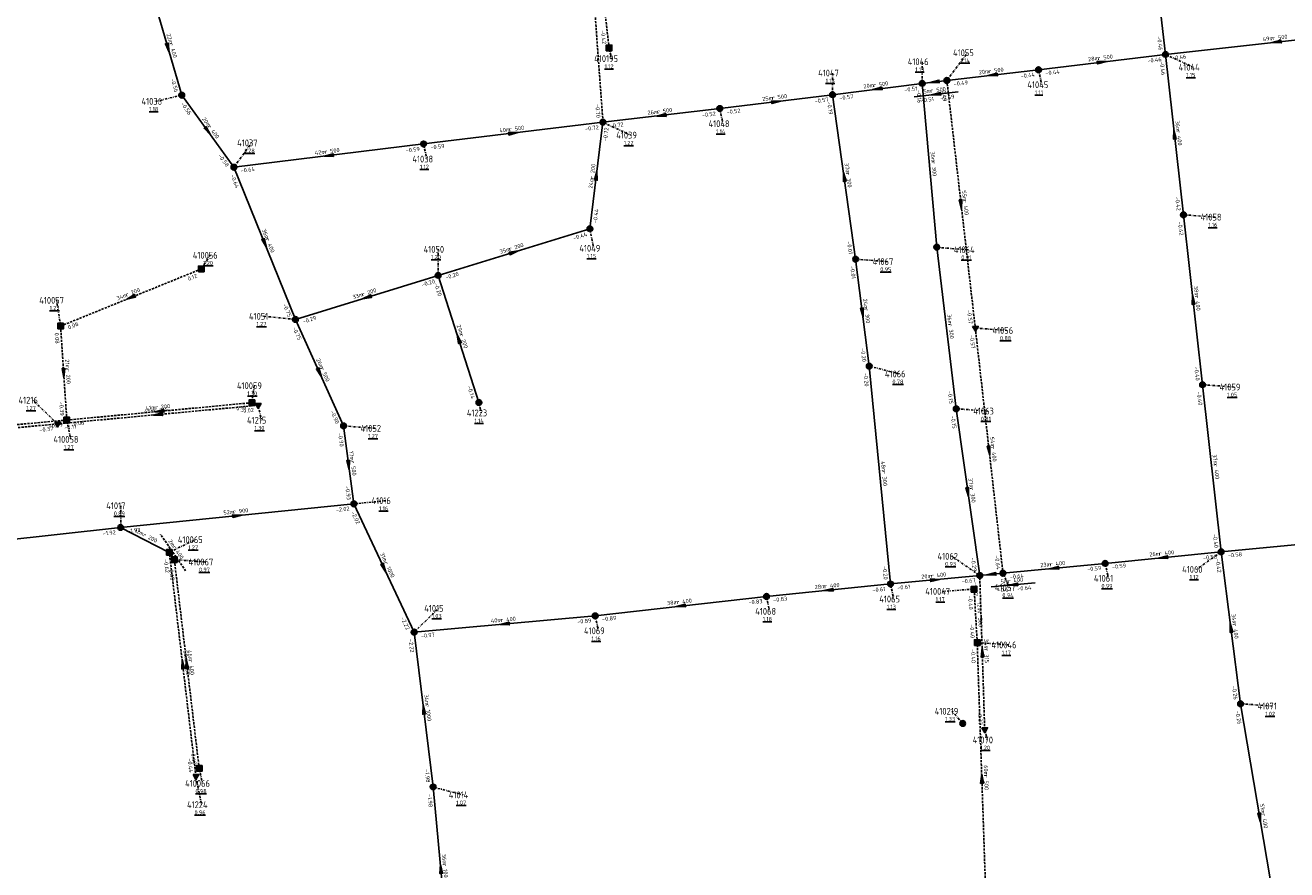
# Model space of a CAD drawing. Extents: x 188323 to 208361, y 565368 to 574910.
# Tile 167 of 256: x 202520 to 202799, y 569151 to 569338. Entities that reach past the tile are written whole.
import ezdxf

# ---------------------------------------------------------------- set-up
doc = ezdxf.new("R2010")
doc.units = 0
doc.linetypes.add('DASHDOT', pattern=[1, 0.5, -0.25, 0, -0.25])
doc.linetypes.add('DASHED', pattern=[0.75, 0.5, -0.25])
doc.layers.get('0').update_dxf_attribs({"linetype": 'CONTINUOUS'})
for name, color, linetype in [('RIO-AFM', 7, 'CONTINUOUS'), ('RIO-BOK', 7, 'CONTINUOUS'), ('RIO-DET', 7, 'CONTINUOUS'), ('RIO-KNP', 7, 'CONTINUOUS'), ('RIO-KNR', 7, 'CONTINUOUS'), ('RIO-LAG_0B', 7, 'CONTINUOUS'), ('RIO-LAG_1B', 7, 'DASHED'), ('RIO-LAG_2B', 7, 'DASHED'), ('RIO-LEN', 7, 'CONTINUOUS'), ('RIO-MVD', 1, 'CONTINUOUS'), ('RIO-VRB', 6, 'DASHDOT'), ('RIO-VRH', 7, 'CONTINUOUS')]:
    doc.layers.add(name, color=color, linetype=linetype)
doc.styles.add('RIO-TXT', font='isocp.shx')

# ---------------------------------------------------------------- blocks, each defined once
blk = doc.blocks.new('L_VHR')
blk.add_lwpolyline([(-0.5, 0), (0.5, 0), (-0.5, 0.15), (-0.5, -0.15), (0.5, 0)])
blk = doc.blocks.new('K_IPR')
blk.add_lwpolyline([(-0.5, -0.5), (0.5, -0.5), (0.5, 0.5), (-0.5, 0.5)], close=True)
blk.add_solid([(-0.5, 0.5), (0.5, 0.5), (-0.5, -0.5), (0.5, -0.5)])
at = {"style": 'RIO-TXT', "flags": 1}
blk.add_attdef('KNOOPNAAM', (2, 2), '', height=1, dxfattribs=at)
blk = doc.blocks.new('K_IPG')
blk.add_circle((0, 0), 0.5)
for points in [[(0, 0), (-0.5, 0), (-0.433013, 0.25)], [(0, 0), (-0.433013, -0.25), (-0.5, 0)], [(0, 0), (-0.433013, 0.25), (-0.25, 0.433013)], [(0, 0), (-0.25, -0.433013), (-0.433013, -0.25)], [(0, 0), (-0.25, 0.433013), (0, 0.5)], [(0, 0), (0, -0.5), (-0.25, -0.433013)], [(0, 0), (0, 0.5), (0.25, 0.433013)], [(0, 0), (0.25, 0.433013), (0.433013, 0.25)], [(0, 0), (0.433013, 0.25), (0.5, 0)], [(0, 0), (0.5, 0), (0.433013, -0.25)], [(0, 0), (0.433013, -0.25), (0.25, -0.433013)], [(0, 0), (0.25, -0.433013), (0, -0.5)]]:
    blk.add_solid(points)
at = {"style": 'RIO-TXT', "flags": 1}
blk.add_attdef('KNOOPNAAM', (2, 2), '', height=1, dxfattribs=at)
blk = doc.blocks.new('K_IPD')
blk.add_lwpolyline([(-0.496027, 0.307994), (0.503973, 0.307994), (0.003973, -0.558031)], close=True)
blk.add_solid([(-0.496027, 0.307994), (0.503973, 0.307994), (0.003973, -0.558031)])
at = {"style": 'RIO-TXT', "flags": 1}
blk.add_attdef('KNOOPNAAM', (2, 2), '', height=1, dxfattribs=at)
blk = doc.blocks.new('638_04______410067____410065_')
at = {"layer": 'RIO-LAG_1B'}
blk.add_line((0, 0), (-5.554, 8.099), dxfattribs=at)
at = {"layer": 'RIO-AFM', "style": 'RIO-TXT'}
blk.add_text('r 400', height=0.9, rotation=304.424, dxfattribs=at).set_placement((-2.9748, 5.2237))
at = {"layer": 'RIO-LEN', "style": 'RIO-TXT'}
blk.add_text('2m', height=0.9, rotation=304.424, dxfattribs=at).set_placement((-3.8914, 6.5595))
blk = doc.blocks.new('651_04______41055_____41046_')
at = {"layer": 'RIO-LAG_0B'}
blk.add_line((0, 0), (-9.756, -1.131), dxfattribs=at)
at = {"layer": 'RIO-VRH', "xscale": 2, "yscale": 2, "zscale": 2, "rotation": 186.5932}
blk.add_blockref('L_VHR', (-4.878, -0.5655), dxfattribs=at)
at = {"layer": 'RIO-AFM', "style": 'RIO-TXT'}
blk.add_text('r 500', height=0.9, rotation=366.5933, dxfattribs=at).set_placement((-6.0088, -0.1921))
at = {"layer": 'RIO-BOK', "style": 'RIO-TXT'}
for s, p in [('-0.51', (-8.2039, -2.36)), ('-0.49', (-3.9118, -1.8611))]:
    blk.add_text(s, height=0.9, rotation=366.5933, dxfattribs=at).set_placement(p)
at = {"layer": 'RIO-LEN', "style": 'RIO-TXT'}
blk.add_text('5m', height=0.9, rotation=366.5933, dxfattribs=at).set_placement((-7.6179, -0.3791))
blk = doc.blocks.new('652_04______41062_____41057_')
at = {"layer": 'RIO-LAG_0B'}
blk.add_line((0, 0), (9.778, 0.913), dxfattribs=at)
at = {"layer": 'RIO-VRH', "xscale": 2, "yscale": 2, "zscale": 2, "rotation": 185.3346}
blk.add_blockref('L_VHR', (4.889, 0.4565), dxfattribs=at)
at = {"layer": 'RIO-AFM', "style": 'RIO-TXT'}
blk.add_text('r 400', height=0.9, rotation=5.3346, dxfattribs=at).set_placement((3.767, 0.854))
at = {"layer": 'RIO-BOK', "style": 'RIO-TXT'}
for s, p in [('-0.64', (5.8252, -0.8621)), ('-0.67', (1.5239, -1.2638))]:
    blk.add_text(s, height=0.9, rotation=5.3346, dxfattribs=at).set_placement(p)
at = {"layer": 'RIO-LEN', "style": 'RIO-TXT'}
blk.add_text('5m', height=0.9, rotation=5.3346, dxfattribs=at).set_placement((2.154, 0.7033))

msp = doc.modelspace()

# ---------------------------------------------------------------- linework, layer by layer
at = {"layer": 'RIO-LAG_0B'}
for p, q in [((202766.8, 569375.296), (202771.696, 569331.392)), ((202548.4, 569343.296), (202554.496, 569322.368)), ((202771.696, 569331.392), (202820.8, 569336.832)), ((202771.696, 569331.392), (202743.696, 569328)), ((202771.696, 569331.392), (202775.696, 569296)), ((202743.696, 569328), (202723.456, 569325.632)), ((202718, 569324.992), (202698.208, 569322.496)), ((202723.456, 569325.632), (202718, 569324.992)), ((202718, 569324.992), (202721.2, 569288.832)), ((202554.496, 569322.368), (202566, 569306.496)), ((202698.208, 569322.496), (202673.296, 569319.424)), ((202698.208, 569322.496), (202703.296, 569286.208)), ((202647.504, 569316.416), (202673.296, 569319.424)), ((202607.904, 569311.616), (202647.504, 569316.416)), ((202644.608, 569292.928), (202647.504, 569316.416)), ((202566, 569306.496), (202607.904, 569311.616)), ((202566, 569306.496), (202579.6, 569272.896)), ((202775.696, 569296), (202779.904, 569258.496)), ((202644.608, 569292.928), (202611.104, 569282.624)), ((202725.504, 569253.184), (202721.2, 569288.832)), ((202706.304, 569262.592), (202703.296, 569286.208)), ((202611.104, 569282.624), (202579.6, 569272.896)), ((202620.096, 569254.592), (202611.104, 569282.624)), ((202579.6, 569272.896), (202590.208, 569249.408)), ((202711.008, 569214.528), (202706.304, 569262.592)), ((202779.904, 569258.496), (202784, 569221.632)), ((202730.704, 569216.384), (202725.504, 569253.184)), ((202592.496, 569232.192), (202590.208, 569249.408)), ((202592.496, 569232.192), (202540.992, 569227.008)), ((202605.792, 569203.904), (202592.496, 569232.192)), ((202540.992, 569227.008), (202494.592, 569221.824)), ((202551.744, 569221.504), (202540.992, 569227.008)), ((202784, 569221.632), (202837.296, 569226.688)), ((202784, 569221.632), (202758.4, 569219.072)), ((202784, 569221.632), (202788.304, 569188.096)), ((202758.4, 569219.072), (202735.84, 569216.896)), ((202730.704, 569216.384), (202711.008, 569214.528)), ((202730.704, 569216.384), (202735.84, 569216.896)), ((202711.008, 569214.528), (202683.6, 569211.776)), ((202683.6, 569211.776), (202645.792, 569207.488)), ((202605.792, 569203.904), (202645.792, 569207.488)), ((202610, 569169.728), (202605.792, 569203.904)), ((202788.304, 569188.096), (202796.8, 569137.792)), ((202613.408, 569133.568), (202610, 569169.728))]:
    msp.add_line(p, q, dxfattribs=at)
at = {"layer": 'RIO-LAG_1B'}
for p, q in [((202648.864, 569332.8), (202644.864, 569366.656)), ((202558.784, 569284.032), (202527.728, 569271.424)), ((202527.728, 569271.424), (202529.104, 569250.688)), ((202529.104, 569250.688), (202569.968, 569254.528)), ((202529.104, 569250.688), (202505.808, 569248.576)), ((202552.848, 569219.904), (202551.744, 569221.504)), ((202558.336, 569173.824), (202552.848, 569219.904)), ((202730.144, 569201.6), (202729.472, 569213.376)), ((202732.192, 569141.44), (202730.144, 569201.6))]:
    msp.add_line(p, q, dxfattribs=at)
at = {"layer": 'RIO-LAG_2B'}
for p, q in [((202643.968, 569364.928), (202647.504, 569316.416)), ((202723.456, 569325.632), (202729.728, 569270.976)), ((202729.728, 569270.976), (202735.84, 569216.896)), ((202571.376, 569253.952), (202527.056, 569249.856)), ((202527.056, 569249.856), (202503.856, 569247.68)), ((202557.616, 569172.096), (202551.744, 569221.504)), ((202731.808, 569182.4), (202730.704, 569216.384))]:
    msp.add_line(p, q, dxfattribs=at)
at = {"layer": 'RIO-VRB'}
for p, q in [((202648.86, 569332.78), (202649.3935, 569330.4516)), ((202723.45, 569325.63), (202727.9972, 569331.7502)), ((202718, 569325), (202717.9994, 569329.775)), ((202771.7, 569331.4), (202777.8269, 569328.5622)), ((202698.2, 569322.5), (202698.1994, 569327.275)), ((202743.7, 569328), (202744.4071, 569324.6868)), ((202554.5, 569322.4), (202548.7921, 569321.0202)), ((202673.3, 569319.4), (202674.0071, 569316.0868)), ((202647.5, 569316.4), (202653.6269, 569313.5622)), ((202566, 569306.5), (202569.9045, 569311.8541)), ((202607.9, 569311.6), (202608.6071, 569308.2868)), ((202775.7, 569296), (202782.6675, 569295.4713)), ((202644.6, 569292.9), (202645.4806, 569288.602)), ((202611.1, 569282.6), (202611.0992, 569288.375)), ((202721.2, 569288.8), (202728.1675, 569288.2713)), ((202558.78, 569284.01), (202560.7564, 569287.0658)), ((202703.3, 569286.2), (202710.2675, 569285.6713)), ((202527.73, 569271.43), (202526.8479, 569277.1277)), ((202579.6, 569272.9), (202572.525, 569273.5978)), ((202729.73, 569271), (202736.6975, 569270.4713)), ((202706.3, 569262.6), (202712.9482, 569260.88)), ((202569.97, 569254.54), (202570.5035, 569258.2684)), ((202779.9, 569258.5), (202786.8675, 569257.9713)), ((202527.05, 569249.83), (202521.6291, 569255.0764)), ((202571.38, 569253.97), (202572.0871, 569250.6568)), ((202620.1, 569254.6), (202620.6335, 569252.2716)), ((202725.5, 569253.2), (202732.4675, 569252.6713)), ((202529.1, 569250.72), (202529.9806, 569246.422)), ((202590.2, 569249.4), (202597.1675, 569248.8713)), ((202541, 569227), (202540.9994, 569231.775)), ((202592.5, 569232.2), (202599.575, 569232.9)), ((202551.74, 569221.52), (202557.4486, 569224.298)), ((202730.7, 569216.4), (202724.5719, 569220.6359)), ((202784, 569221.6), (202778.582, 569217.7502)), ((202552.85, 569219.9), (202559.8175, 569219.3713)), ((202758.4, 569219.1), (202759.1071, 569215.7868)), ((202735.84, 569216.88), (202737.2333, 569213.7506)), ((202711, 569214.5), (202711.7071, 569211.1868)), ((202729.47, 569213.4), (202722.5029, 569212.8691)), ((202605.8, 569203.9), (202611.2194, 569209.1481)), ((202683.6, 569211.8), (202684.3071, 569208.4868)), ((202645.8, 569207.5), (202646.5071, 569204.1868)), ((202730.15, 569201.61), (202737.1175, 569201.0813)), ((202788.3, 569188.1), (202795.2675, 569187.5713)), ((202726.95, 569183.75), (202724.5939, 569186.426)), ((202731.81, 569182.42), (202732.3435, 569180.0916)), ((202558.34, 569173.82), (202559.0471, 569170.5068)), ((202557.61, 569172.07), (202558.8376, 569165.8023)), ((202610, 569169.7), (202616.6482, 569167.98))]:
    msp.add_line(p, q, dxfattribs=at)

# ---------------------------------------------------------------- block references
at = {"layer": 'RIO-DET'}
for name, p in [('651_04______41055_____41046_', (202725.952, 569323.136)), ('638_04______410067____410065_', (202555.344, 569217.408)), ('652_04______41062_____41057_', (202733.2, 569213.888))]:
    msp.add_blockref(name, p, dxfattribs=at)
at = {"layer": 'RIO-KNP', "xscale": 1.25, "yscale": 1.25, "zscale": 1.25}
for name, p in [('K_IPR', (202648.864, 569332.8)), ('K_IPG', (202771.696, 569331.392)), ('K_IPG', (202723.456, 569325.632)), ('K_IPG', (202743.696, 569328)), ('K_IPG', (202718, 569324.992)), ('K_IPG', (202554.496, 569322.368)), ('K_IPG', (202698.208, 569322.496)), ('K_IPG', (202673.296, 569319.424)), ('K_IPG', (202647.504, 569316.416)), ('K_IPG', (202607.904, 569311.616)), ('K_IPG', (202566, 569306.496)), ('K_IPG', (202775.696, 569296)), ('K_IPG', (202644.608, 569292.928)), ('K_IPG', (202721.2, 569288.832)), ('K_IPR', (202558.784, 569284.032)), ('K_IPG', (202703.296, 569286.208)), ('K_IPG', (202611.104, 569282.624)), ('K_IPG', (202579.6, 569272.896)), ('K_IPR', (202527.728, 569271.424)), ('K_IPD', (202729.728, 569270.976)), ('K_IPG', (202706.304, 569262.592)), ('K_IPG', (202779.904, 569258.496)), ('K_IPR', (202569.968, 569254.528)), ('K_IPD', (202571.376, 569253.952)), ('K_IPG', (202620.096, 569254.592)), ('K_IPG', (202725.504, 569253.184)), ('K_IPR', (202529.104, 569250.688)), ('K_IPD', (202527.056, 569249.856)), ('K_IPG', (202590.208, 569249.408)), ('K_IPG', (202592.496, 569232.192)), ('K_IPG', (202540.992, 569227.008)), ('K_IPR', (202551.744, 569221.504)), ('K_IPR', (202552.848, 569219.904)), ('K_IPG', (202784, 569221.632)), ('K_IPG', (202735.84, 569216.896)), ('K_IPG', (202758.4, 569219.072)), ('K_IPG', (202711.008, 569214.528)), ('K_IPG', (202730.704, 569216.384)), ('K_IPG', (202683.6, 569211.776)), ('K_IPR', (202729.472, 569213.376)), ('K_IPG', (202645.792, 569207.488)), ('K_IPG', (202605.792, 569203.904)), ('K_IPR', (202730.144, 569201.6)), ('K_IPG', (202788.304, 569188.096)), ('K_IPG', (202726.944, 569183.744)), ('K_IPD', (202731.808, 569182.4)), ('K_IPR', (202558.336, 569173.824)), ('K_IPD', (202557.616, 569172.096)), ('K_IPG', (202610, 569169.728))]:
    msp.add_blockref(name, p, dxfattribs=at)
at = {"layer": 'RIO-VRH', "xscale": 2, "yscale": 2, "zscale": 2}
for p, rotation in [((202796.25, 569334.1), 186.2755), ((202551.45, 569332.85), 286.2782), ((202757.7, 569329.7), 366.9227), ((202733.575, 569326.815), 186.6747), ((202708.1, 569323.75), 187.1955), ((202720.725, 569325.315), 186.5932), ((202685.75, 569320.95), 367.096), ((202660.4, 569317.9), 186.6319), ((202560.25, 569314.45), 305.8826), ((202627.7, 569314), 6.9105), ((202773.7, 569313.7), 456.4552), ((202586.95, 569309.05), 186.9391), ((202646.05, 569304.65), 82.9567), ((202700.75, 569304.35), 458.0057), ((202726.59, 569298.315), 276.5661), ((202572.8, 569289.7), 292.0431), ((202627.85, 569287.75), 377.089), ((202543.255, 569277.72), 202.0533), ((202595.35, 569277.75), 197.1138), ((202777.8, 569277.25), 456.3989), ((202704.8, 569274.4), 277.2529), ((202615.6, 569268.6), 107.8262), ((202528.415, 569261.075), 273.7934), ((202584.9, 569261.15), 294.285), ((202549.215, 569251.9), 185.3349), ((202549.535, 569252.63), 185.3392), ((202732.785, 569243.94), 276.4497), ((202591.35, 569240.8), 277.6248), ((202728.1, 569234.8), 278.0511), ((202566.75, 569229.6), 365.7651), ((202771.2, 569220.35), 185.577), ((202599.15, 569218.05), 295.1784), ((202747.12, 569217.99), 185.6195), ((202720.85, 569215.45), 365.5084), ((202733.27, 569216.64), 185.3346), ((202697.3, 569213.15), 185.6272), ((202664.7, 569209.65), 186.4892), ((202625.8, 569205.7), 185.1422), ((202786.15, 569204.85), 457.3227), ((202731.255, 569199.41), 91.8799), ((202554.675, 569196.795), 96.7781), ((202555.595, 569196.86), 96.8026), ((202607.9, 569186.8), 97.0096), ((202731.175, 569171.525), 91.9602), ((202792.55, 569162.95), 279.5997), ((202611.7, 569151.65), 95.3889)]:
    msp.add_blockref('L_VHR', p, dxfattribs=dict(at, rotation=rotation))

# ---------------------------------------------------------------- texts
at = {"layer": 'RIO-AFM', "style": 'RIO-TXT'}
for s, rotation, p in [('r 500', 6.2755, (202795.3902, 569334.5085)), ('r 400', 286.2782, (202551.7091, 569333.7697)), ('r 500', 366.9227, (202756.834, 569330.107)), ('r 500', 366.6747, (202732.7113, 569327.2233)), ('r 500', 367.1955, (202707.2327, 569324.1503)), ('r 500', 367.096, (202684.8832, 569321.3534)), ('r 500', 6.6318, (202659.5373, 569318.3031)), ('r 400', 305.8826, (202560.1846, 569315.4033)), ('r 500', 6.9105, (202626.8354, 569314.3989)), ('r 400', 276.4552, (202774.1166, 569314.5626)), ('r 500', 6.9391, (202586.0855, 569309.4485)), ('r 200', 82.9567, (202645.4546, 569303.9073)), ('r 300', 275.0602, (202720.0377, 569307.7522)), ('r 300', 278.0057, (202701.1434, 569305.2237)), ('r 400', 276.5661, (202727.011, 569299.1794)), ('r 400', 292.0431, (202572.9696, 569290.6428)), ('r 200', 377.089, (202626.9252, 569287.9998)), ('r 200', 382.0533, (202542.3122, 569277.8884)), ('r 200', 377.1138, (202594.4252, 569277.9988)), ('r 400', 276.3989, (202778.2181, 569278.1124)), ('r 300', 277.2529, (202705.2007, 569275.2682)), ('r 300', 276.8956, (202723.76, 569271.866)), ('r 200', 287.8262, (202615.8363, 569269.5275)), ('r 500', 294.285, (202585.0296, 569262.0973)), ('r 200', 273.7934, (202528.8665, 569261.917)), ('r 200', 5.3392, (202548.682, 569253.0525)), ('r 315', 365.3349, (202548.3601, 569252.336)), ('r 400', 276.4497, (202733.2076, 569244.8035)), ('r 500', 277.6248, (202591.7431, 569241.6701)), ('r 400', 276.3486, (202782.3686, 569240.9118)), ('r 300', 275.5894, (202709.0836, 569239.4065)), ('r 300', 278.0511, (202728.4928, 569235.6741)), ('r 900', 365.7651, (202565.8916, 569230.0318)), ('r 200', 332.9702, (202545.8769, 569225.0766)), ('r 400', 365.577, (202770.3439, 569220.7764)), ('r 1000', 295.1784, (202599.1513, 569219.2445)), ('r 400', 365.6195, (202746.2636, 569218.4148)), ('r 400', 365.6272, (202696.4435, 569213.5763)), ('r 400', 365.5084, (202719.9947, 569215.8756)), ('r 400', 366.4892, (202663.8367, 569210.0666)), ('r 400', 5.1422, (202624.9482, 569206.1254)), ('r 500', 273.3097, (202730.2657, 569208.3432)), ('r 400', 277.3227, (202786.5528, 569205.719)), ('r 315', 271.8799, (202731.7385, 569200.2365)), ('r 250', 276.778, (202555.0912, 569197.6604)), ('r 400', 276.8026, (202556.0097, 569197.7258)), ('r 1000', 277.0096, (202608.2747, 569187.9348)), ('r 500', 271.9602, (202731.6657, 569172.3529)), ('r 400', 279.5997, (202792.9234, 569163.8349)), ('r 1000', 275.3889, (202612.1072, 569152.7738))]:
    msp.add_text(s, height=0.9, rotation=rotation, dxfattribs=at).set_placement(p)
at = {"layer": 'RIO-BOK', "style": 'RIO-TXT'}
for s, rotation, p in [('-0.42', 276.7231, (202647.0092, 569336.6898)), ('-0.46', 276.3773, (202769.8791, 569335.3222)), ('-0.46', 366.9227, (202767.7968, 569329.5311)), ('-0.46', 276.4552, (202770.467, 569329.8511)), ('-0.46', 6.2755, (202773.2444, 569330.1614)), ('-0.44', 366.6747, (202739.7898, 569326.1432)), ('-0.44', 366.9227, (202745.2591, 569326.7799)), ('-0.56', 286.2782, (202552.0183, 569325.946)), ('-0.51', 367.1955, (202714.1069, 569323.1075)), ('-0.16', 275.0602, (202716.7297, 569323.4816)), ('-0.49', 276.5661, (202722.22, 569324.0787)), ('-0.49', 366.6747, (202725.0038, 569324.4032)), ('-0.56', 305.8826, (202554.1872, 569320.4451)), ('-0.57', 367.096, (202694.3032, 569320.6175)), ('-0.19', 278.0057, (202697.0094, 569320.9183)), ('-0.57', 367.1955, (202699.7649, 569321.2874)), ('-0.70', 274.179, (202645.8337, 569320.3896)), ('-0.52', 6.6318, (202669.3881, 569317.5357)), ('-0.52', 367.096, (202674.8628, 569318.1847)), ('-0.72', 6.9105, (202643.5972, 569314.5167)), ('-0.72', 82.9567, (202648.3873, 569312.1589)), ('-0.72', 6.6318, (202649.0521, 569315.171)), ('-0.59', 6.9391, (202603.9987, 569309.7148)), ('-0.59', 6.9105, (202609.4581, 569310.3786)), ('-0.58', 305.8826, (202562.4706, 569309.0077)), ('-0.64', 292.0431, (202565.2286, 569304.6767)), ('-0.64', 6.9391, (202567.5587, 569305.2794)), ('-0.42', 276.4552, (202773.8684, 569299.9187)), ('-0.44', 82.9567, (202646.1609, 569294.1178)), ('-0.42', 276.3989, (202774.4655, 569294.4523)), ('-0.44', 377.089, (202641.0867, 569290.3756)), ('-0.01', 278.0057, (202701.3636, 569290.0681)), ('-0.01', 277.2529, (202702.0887, 569284.6341)), ('0.12', 382.0533, (202555.9991, 569281.3933)), ('-0.20', 377.1138, (202607.5882, 569280.0728)), ('-0.20', 377.089, (202612.85, 569281.6743)), ('-0.20', 287.8262, (202610.1966, 569280.8384)), ('-0.75', 292.0431, (202576.7831, 569276.1823)), ('-0.29', 377.1138, (202581.3504, 569271.9751)), ('-0.57', 276.5661, (202727.903, 569274.9171)), ('0.08', 382.0533, (202529.5535, 569270.6592)), ('-0.75', 294.285, (202578.9005, 569271.0479)), ('0.08', 273.7934, (202526.4264, 569269.94)), ('-0.57', 276.4497, (202728.4969, 569269.4512)), ('-0.20', 277.2529, (202704.4065, 569266.4925)), ('-0.40', 276.3989, (202778.0736, 569262.4209)), ('-0.20', 275.5894, (202705.0437, 569261.0699)), ('-0.14', 287.8262, (202617.5277, 569258.08)), ('-0.15', 276.8956, (202723.6384, 569257.105)), ('-0.40', 276.3486, (202778.6641, 569256.9534)), ('-0.39', 273.7934, (202527.443, 569254.7189)), ('0.10', 5.3392, (202566.5554, 569252.8147)), ('-0.02', 365.3349, (202567.4253, 569252.2203)), ('-0.90', 294.285, (202587.2508, 569252.5668)), ('-0.15', 278.0511, (202724.3106, 569251.6174)), ('-0.37', 365.2206, (202523.0933, 569248.0748)), ('-0.39', 365.3225, (202525.1462, 569248.9578)), ('-0.11', 365.3349, (202528.5747, 569248.5672)), ('0.06', 5.3392, (202530.624, 569249.4563)), ('-0.90', 277.6248, (202588.9989, 569247.8263)), ('-0.93', 277.6248, (202590.5773, 569236.0788)), ('-2.02', 365.7651, (202588.5581, 569230.4252)), ('-2.02', 295.1784, (202591.8295, 569230.3373)), ('-1.92', 366.3937, (202537.0786, 569225.1789)), ('-1.92', 365.7651, (202542.5341, 569225.7487)), ('-0.40', 276.3486, (202782.1767, 569225.5221)), ('-0.29', 278.0511, (202728.7609, 569220.2666)), ('-0.64', 276.4497, (202734.0206, 569220.8008)), ('-0.58', 365.577, (202780.054, 569219.8218)), ('-0.58', 5.4651, (202785.5268, 569220.3397)), ('-0.62', 276.778, (202550.5157, 569219.9642)), ('-0.65', 276.8026, (202551.6264, 569218.3437)), ('-0.20', 275.5894, (202709.2359, 569218.4466)), ('-0.59', 365.6195, (202754.4554, 569217.3169)), ('-0.59', 365.577, (202759.93, 569217.8436)), ('-0.42', 277.3227, (202782.7906, 569220.0326)), ('-0.67', 365.5084, (202726.7526, 569214.6228)), ('-0.47', 271.8799, (202729.3474, 569214.9544)), ('-0.64', 365.6195, (202737.3709, 569215.6248)), ('-0.61', 365.6272, (202707.0555, 569212.7195)), ('-0.61', 365.5084, (202712.5285, 569213.2418)), ('-0.40', 273.3097, (202728.1539, 569211.9211)), ('-0.83', 366.4892, (202679.6819, 569209.9669)), ('-0.83', 365.6272, (202685.1311, 569210.545)), ('-2.22', 295.1784, (202602.8047, 569207.0223)), ('-0.89', 5.1422, (202641.8411, 569205.738)), ('-0.89', 366.4892, (202647.3498, 569206.2682)), ('-0.97', 5.1422, (202607.3196, 569202.6311)), ('-0.40', 273.3097, (202728.5211, 569205.6228)), ('-2.22', 277.0096, (202604.582, 569202.3392)), ('-0.40', 271.9602, (202728.7994, 569200.1625)), ('-0.26', 277.3227, (202786.408, 569191.991)), ('-0.37', 271.8799, (202730.2959, 569186.4722)), ('-0.26', 279.5997, (202787.1538, 569186.4858)), ('-0.44', 276.778, (202555.7653, 569175.9793)), ('-0.49', 276.8026, (202556.4914, 569177.729)), ('-1.98', 277.0096, (202608.1298, 569173.6014)), ('-1.98', 275.3889, (202608.7384, 569168.1743))]:
    msp.add_text(s, height=0.9, rotation=rotation, dxfattribs=at).set_placement(p)
at = {"layer": 'RIO-KNR', "style": 'RIO-TXT'}
for s, p in [('41055', (202724.8097, 569331.0002)), ('410195', (202645.5685, 569329.7016)), ('41046', (202714.8119, 569329.025)), ('41044', (202774.6394, 569327.8122)), ('41047', (202695.0119, 569326.525)), ('41045', (202741.2196, 569323.9368)), ('41036', (202545.6046, 569320.2702)), ('41048', (202670.8196, 569315.3368)), ('41037', (202566.717, 569311.1041)), ('41039', (202650.4394, 569312.8122)), ('41038', (202605.4196, 569307.5368)), ('41058', (202779.48, 569294.7213)), ('410056', (202556.9314, 569286.3158)), ('41050', (202607.9117, 569287.625)), ('41049', (202642.2931, 569287.852)), ('41064', (202724.98, 569287.5213)), ('41067', (202707.08, 569284.9213)), ('410057', (202523.0229, 569276.3777)), ('41051', (202569.3375, 569272.8478)), ('41056', (202733.51, 569269.7213)), ('41066', (202709.7607, 569260.13)), ('410059', (202566.6785, 569257.5184)), ('41059', (202783.68, 569257.2213)), ('41216', (202518.4416, 569254.3264)), ('41215', (202568.8996, 569249.9068)), ('41223', (202617.446, 569251.5216)), ('41063', (202729.28, 569251.9213)), ('41052', (202593.98, 569248.1213)), ('410058', (202526.1556, 569245.672)), ('41017', (202537.8119, 569231.025)), ('41016', (202596.3875, 569232.15)), ('410065', (202553.6236, 569223.548)), ('41062', (202721.3844, 569219.8859)), ('410067', (202555.9925, 569218.6213)), ('41060', (202775.3945, 569217.0002)), ('41061', (202755.9196, 569215.0368)), ('41065', (202708.5196, 569210.4368)), ('410047', (202718.6779, 569212.1191)), ('41057', (202734.0458, 569213.0006)), ('41015', (202608.0319, 569208.3981)), ('41068', (202681.1196, 569207.7368)), ('41069', (202643.3196, 569203.4368)), ('410046', (202733.2925, 569200.3313)), ('410219', (202720.7689, 569185.676)), ('41071', (202792.08, 569186.8213)), ('41070', (202729.156, 569179.3416)), ('410066', (202555.2221, 569169.7568)), ('41014', (202613.4607, 569167.23)), ('41224', (202555.6501, 569165.0523))]:
    msp.add_text(s, height=1.5, dxfattribs=at).set_placement(p)
at = {"layer": 'RIO-LEN', "style": 'RIO-TXT'}
for s, rotation, p in [('22m', 286.2782, (202551.1026, 569335.8428)), ('49m', 6.2755, (202793.2432, 569334.2723)), ('28m', 366.9227, (202754.69, 569329.8453)), ('20m', 366.6747, (202730.5661, 569326.9709)), ('20m', 367.1955, (202705.0899, 569323.8784)), ('25m', 367.096, (202682.7399, 569321.0852)), ('26m', 6.6318, (202657.3918, 569318.0536)), ('20m', 305.8826, (202558.9177, 569317.1527)), ('40m', 6.9105, (202624.6911, 569314.1389)), ('36m', 276.4552, (202773.8727, 569316.7088)), ('42m', 6.9391, (202583.9413, 569309.1875)), ('36m', 275.0602, (202719.8461, 569309.9037)), ('37m', 278.0057, (202700.8415, 569307.3625)), ('24m', 82.9567, (202645.19, 569301.7635)), ('55m', 276.5661, (202726.7629, 569301.3251)), ('36m', 292.0431, (202572.158, 569292.6445)), ('35m', 377.089, (202624.8609, 569287.3637)), ('38m', 276.3989, (202777.9763, 569280.2588)), ('34m', 382.0533, (202540.3108, 569277.0761)), ('33m', 377.1138, (202592.3613, 569277.3618)), ('24m', 277.2529, (202704.927, 569277.4107)), ('36m', 276.8956, (202723.4996, 569274.0103)), ('29m', 287.8262, (202615.174, 569271.5835)), ('21m', 273.7934, (202528.7225, 569264.0722)), ('26m', 294.285, (202584.1402, 569264.0657)), ('41m', 5.3392, (202546.5314, 569252.8514)), ('45m', 365.3349, (202546.2095, 569252.1338)), ('54m', 276.4497, (202732.9639, 569246.9497)), ('17m', 277.6248, (202591.4555, 569243.8108)), ('37m', 276.3486, (202782.1288, 569243.0584)), ('48m', 275.5894, (202708.8721, 569241.5561)), ('37m', 278.0511, (202728.1893, 569237.8127)), ('52m', 365.7651, (202563.7427, 569229.8135)), ('12m', 332.9702, (202543.9523, 569226.0571)), ('31m', 295.1784, (202598.2313, 569221.1988)), ('26m', 365.577, (202768.1942, 569220.5651)), ('23m', 365.6195, (202744.1141, 569218.2019)), ('20m', 365.5084, (202717.8449, 569215.6669)), ('28m', 365.6272, (202694.294, 569213.3631)), ('38m', 366.4892, (202661.6907, 569209.8211)), ('12m', 273.3097, (202730.14, 569210.4995)), ('40m', 5.1422, (202622.7969, 569205.9317)), ('34m', 277.3227, (202786.2765, 569207.8613)), ('34m', 271.8799, (202731.6666, 569202.3953)), ('50m', 276.778, (202554.8352, 569199.8052)), ('46m', 276.8026, (202555.7528, 569199.8705)), ('34m', 277.0096, (202608.0101, 569190.0786)), ('60m', 271.9602, (202731.5907, 569174.5116)), ('51m', 279.5997, (202792.5622, 569165.9645)), ('36m', 275.3889, (202611.9033, 569154.9241))]:
    msp.add_text(s, height=0.9, rotation=rotation, dxfattribs=at).set_placement(p)
at = {"layer": 'RIO-MVD', "style": 'RIO-TXT'}
for s, p in [('%%U1.12', (202647.8635, 569328.3016)), ('%%U1.14', (202726.4672, 569329.6002)), ('%%U1.13', (202716.4694, 569327.625)), ('%%U1.15', (202776.2969, 569326.4122)), ('%%U1.13', (202696.6694, 569325.125)), ('%%U1.11', (202742.8771, 569322.5368)), ('%%U1.18', (202547.2621, 569318.8702)), ('%%U1.22', (202652.0969, 569311.4122)), ('%%U1.14', (202672.4771, 569313.9368)), ('%%U1.28', (202568.3745, 569309.7041)), ('%%U1.12', (202607.0771, 569306.1368)), ('%%U1.16', (202781.1375, 569293.3213)), ('%%U1.20', (202609.5692, 569286.225)), ('%%U1.15', (202643.9506, 569286.452)), ('%%U1.20', (202559.2264, 569284.9158)), ('%%U0.95', (202708.7375, 569283.5213)), ('%%U0.91', (202726.6375, 569286.1213)), ('%%U1.27', (202525.3179, 569274.9777)), ('%%U1.27', (202570.995, 569271.4478)), ('%%U0.88', (202735.1675, 569268.3213)), ('%%U0.78', (202711.4182, 569258.73)), ('%%U1.30', (202568.9735, 569256.1184)), ('%%U1.05', (202785.3375, 569255.8213)), ('%%U1.27', (202520.0991, 569252.9264)), ('%%U1.14', (202619.1035, 569250.1216)), ('%%U0.81', (202730.9375, 569250.5213)), ('%%U1.30', (202570.5571, 569248.5068)), ('%%U1.27', (202595.6375, 569246.7213)), ('%%U1.27', (202528.4506, 569244.272)), ('%%U1.16', (202598.045, 569230.75)), ('%%U0.89', (202539.4694, 569229.625)), ('%%U1.27', (202555.9186, 569222.148)), ('%%U0.97', (202558.2875, 569217.2213)), ('%%U0.93', (202723.0419, 569218.4859)), ('%%U1.12', (202777.052, 569215.6002)), ('%%U0.94', (202735.7033, 569211.6006)), ('%%U0.99', (202757.5771, 569213.6368)), ('%%U1.13', (202710.1771, 569209.0368)), ('%%U1.17', (202720.9729, 569210.7191)), ('%%U1.03', (202609.6894, 569206.9981)), ('%%U1.18', (202682.7771, 569206.3368)), ('%%U1.16', (202644.9771, 569202.0368)), ('%%U1.17', (202735.5875, 569198.9313)), ('%%U1.33', (202723.0639, 569184.276)), ('%%U1.02', (202793.7375, 569185.4213)), ('%%U1.20', (202730.8135, 569177.9416)), ('%%U0.98', (202557.5171, 569168.3568)), ('%%U0.96', (202557.3076, 569163.6523)), ('%%U1.07', (202615.1182, 569165.83))]:
    msp.add_text(s, height=0.9, dxfattribs=at).set_placement(p)

doc.saveas('drawing.dxf')
